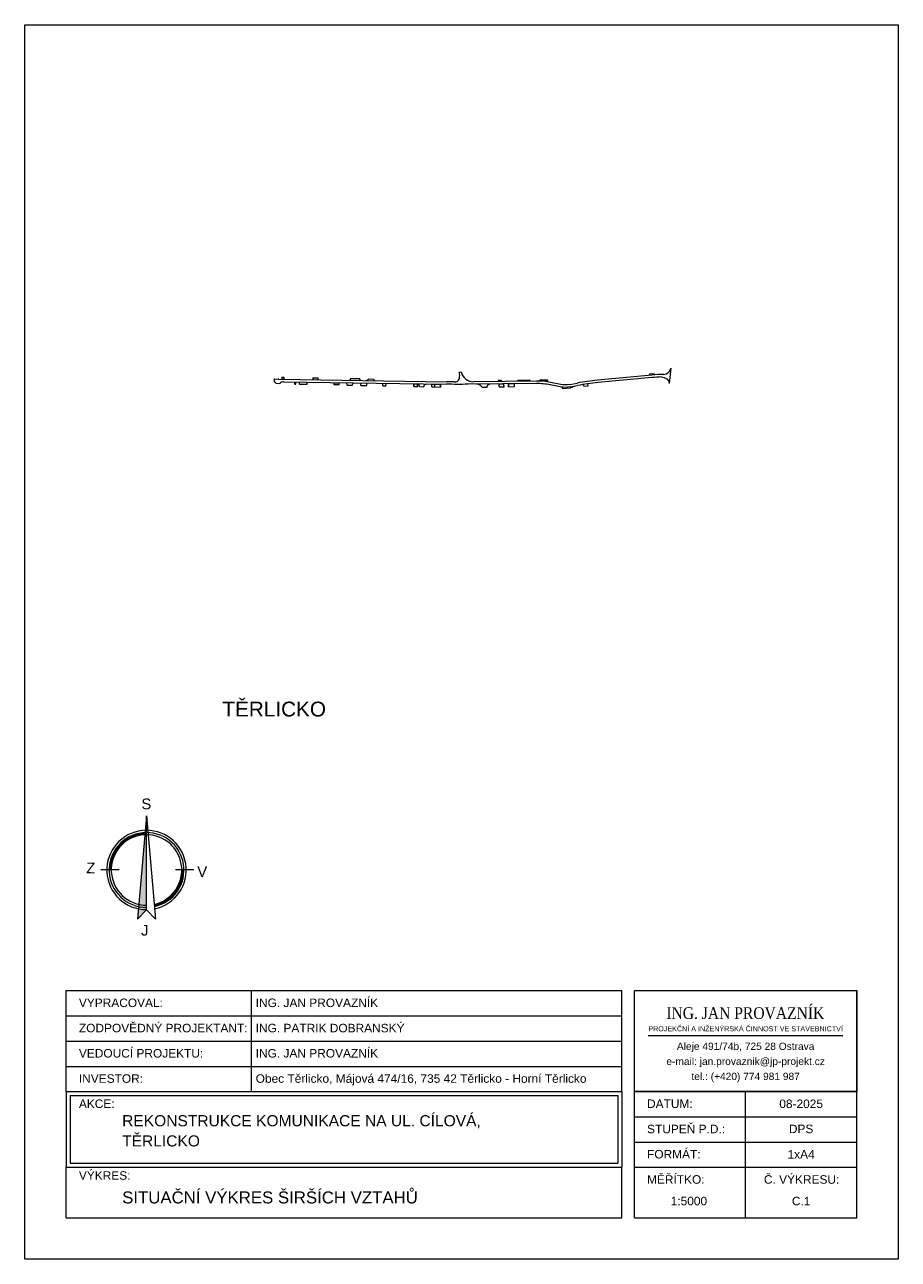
# Model space of a CAD drawing. Header units: metres. Extents: x -457358 to -456308, y -1112266 to -1110781.
import ezdxf
from ezdxf.enums import TextEntityAlignment as Align

# ---------------------------------------------------------------- set-up
doc = ezdxf.new("R2010")
doc.units = ezdxf.units.M
doc.header["$MEASUREMENT"] = 0
for name, color, linetype, lineweight in [('HRANY NAVRH', 1, 'Continuous', 13), ('RAMECEK', 7, 'Continuous', 0), ('RAZITKO', 7, 'Continuous', 13), ('SEVERKA', 7, 'Continuous', 13), ('výkres', 7, 'Continuous', 0)]:
    doc.layers.add(name, color=color, linetype=linetype, lineweight=lineweight)
doc.styles.add('ARIAL', font='arial.ttf')
doc.styles.add('Style-Arial', font='arial.ttf')
doc.styles.add('Style-Calibri', font='calibri.ttf')
doc.styles.add('Style-Garamond', font='GARABD.TTF')

msp = doc.modelspace()

# ---------------------------------------------------------------- linework, layer by layer
at = {"layer": 'HRANY NAVRH', "ltscale": 0.25}
for p, q in [((-456580.9, -1111194), (-456582.8, -1111212.6)), ((-456580.9, -1111194), (-456581, -1111194.5)), ((-457057.4, -1111210.9), (-457057.4, -1111207)), ((-457057.4, -1111207), (-457052.7, -1111207.4)), ((-457052, -1111207.5), (-456850.6, -1111210.5)), ((-457048.5, -1111205.1), (-457048.6, -1111207.5)), ((-457048.6, -1111207.4), (-457046.1, -1111207.4)), ((-457048.5, -1111205.1), (-457046, -1111205.1)), ((-457048.4, -1111205.1), (-457048.5, -1111207.4)), ((-457046.6, -1111210.5), (-456850.6, -1111213.5)), ((-457046.1, -1111205.1), (-457046.2, -1111207.4)), ((-457046, -1111205.1), (-457046.1, -1111207.6)), ((-457011.1, -1111205.8), (-457011.1, -1111208.1)), ((-457011.1, -1111205.8), (-457005.3, -1111205.9)), ((-457011.1, -1111207.9), (-457005.3, -1111208)), ((-457011, -1111205.8), (-457011, -1111207.9)), ((-457005.4, -1111205.9), (-457005.4, -1111208)), ((-457005.3, -1111205.9), (-457005.3, -1111208.2)), ((-456966.5, -1111206.8), (-456966.6, -1111208.7)), ((-456966.6, -1111208.6), (-456954.9, -1111208.8)), ((-456964.5, -1111206.8), (-456966.5, -1111206.8)), ((-456966.5, -1111206.8), (-456966.5, -1111208.6)), ((-456958.9, -1111206.9), (-456964.5, -1111206.8)), ((-456954.9, -1111206.9), (-456958.9, -1111206.9)), ((-456955, -1111206.9), (-456955, -1111208.8)), ((-456954.9, -1111206.9), (-456954.9, -1111208.9)), ((-456944.4, -1111207.1), (-456944.5, -1111207.3)), ((-456944.4, -1111207.1), (-456938.4, -1111207.2)), ((-456938.4, -1111207.2), (-456938.2, -1111207.6)), ((-456832.8, -1111198.8), (-456835.7, -1111199.4)), ((-456835.7, -1111199.4), (-456835.5, -1111200.3)), ((-456835.5, -1111200.3), (-456834.9, -1111203.3)), ((-456742.5, -1111209.6), (-456818.1, -1111210.4)), ((-456788.3, -1111208.6), (-456784.7, -1111208.5)), ((-456788.3, -1111208.6), (-456788.3, -1111210.1)), ((-456784.7, -1111208.5), (-456784.7, -1111210.1)), ((-456764.7, -1111208.9), (-456765.5, -1111209.7)), ((-456749.9, -1111209.5), (-456765.5, -1111209.7)), ((-456765.5, -1111209.7), (-456765.5, -1111209.9)), ((-456764.6, -1111208.9), (-456765.4, -1111209.7)), ((-456750.7, -1111208.7), (-456764.7, -1111208.9)), ((-456750.9, -1111208.7), (-456750, -1111209.5)), ((-456750.7, -1111208.7), (-456749.9, -1111209.5)), ((-456749.9, -1111209.5), (-456749.9, -1111209.7)), ((-456736.8, -1111208.3), (-456739, -1111209.5)), ((-456739, -1111209.5), (-456739, -1111209.6)), ((-456736.6, -1111208.3), (-456738.9, -1111209.5)), ((-456736.8, -1111208.3), (-456729.3, -1111208.2)), ((-456729.6, -1111210.3), (-456729.4, -1111208.2)), ((-456729.3, -1111208.2), (-456729.5, -1111210.4)), ((-456729.5, -1111210.4), (-456729.5, -1111210.5)), ((-456603.6, -1111202.5), (-456668.9, -1111208.5)), ((-456603.4, -1111205.5), (-456668.7, -1111211.5)), ((-456606.6, -1111201), (-456601.5, -1111200.5)), ((-456606.6, -1111201), (-456606.5, -1111202.8)), ((-456601.5, -1111200.5), (-456601.3, -1111202.3)), ((-457057.4, -1111210.9), (-457057.1, -1111210.9)), ((-457055.8, -1111212.7), (-457055.7, -1111212.5)), ((-457050.9, -1111212.8), (-457055.8, -1111212.7)), ((-457050.9, -1111212.8), (-457050.7, -1111212.6)), ((-457032.7, -1111213.2), (-457032.7, -1111210.7)), ((-457032.7, -1111213.2), (-457031.7, -1111213.2)), ((-457031.7, -1111213.2), (-457031.7, -1111210.8)), ((-457027.2, -1111213.3), (-457027.2, -1111210.8)), ((-457027.2, -1111213.3), (-457018, -1111213.5)), ((-457018, -1111213.5), (-457017.9, -1111211)), ((-456985.5, -1111214.2), (-456985.4, -1111211.5)), ((-456979.6, -1111214.3), (-456985.5, -1111214.2)), ((-456985.4, -1111214.2), (-456985.3, -1111211.6)), ((-456985.4, -1111211.6), (-456979.6, -1111211.7)), ((-456979.7, -1111214.3), (-456979.6, -1111211.7)), ((-456979.6, -1111214.3), (-456979.6, -1111211.5)), ((-456969.8, -1111214.5), (-456969.8, -1111213.7)), ((-456969.8, -1111214.5), (-456964.6, -1111214.6)), ((-456964.6, -1111214.6), (-456963.4, -1111214.6)), ((-456963.4, -1111214.6), (-456963.4, -1111213.8)), ((-456953.4, -1111214.9), (-456953.3, -1111211.9)), ((-456953.4, -1111214.9), (-456946.2, -1111215)), ((-456946.2, -1111215), (-456946.2, -1111212)), ((-456927.1, -1111215.4), (-456927, -1111212.3)), ((-456927.1, -1111215.4), (-456923.3, -1111215.5)), ((-456923.3, -1111215.5), (-456923.2, -1111212.4)), ((-456889.7, -1111216.1), (-456889.7, -1111212.9)), ((-456889.7, -1111213), (-456885.2, -1111213.1)), ((-456889.7, -1111216.1), (-456885.2, -1111216.2)), ((-456889.6, -1111216.1), (-456889.6, -1111213)), ((-456885.3, -1111216.2), (-456885.3, -1111213.1)), ((-456885.2, -1111216.2), (-456885.2, -1111212.9)), ((-456883, -1111216.3), (-456883.1, -1111214.8)), ((-456883, -1111216.3), (-456877.8, -1111216.4)), ((-456877.8, -1111216.4), (-456877.7, -1111216.1)), ((-456868.2, -1111216.6), (-456868.1, -1111213.2)), ((-456868.2, -1111216.6), (-456864.5, -1111216.7)), ((-456868.1, -1111213.4), (-456857.5, -1111213.5)), ((-456864.5, -1111216.7), (-456864.4, -1111213.4)), ((-456864.5, -1111216.7), (-456857.5, -1111216.8)), ((-456864.4, -1111216.7), (-456864.3, -1111213.4)), ((-456857.6, -1111216.8), (-456857.6, -1111213.5)), ((-456857.5, -1111216.8), (-456857.5, -1111213.4)), ((-456742.5, -1111212.6), (-456824.7, -1111213.5)), ((-456807.7, -1111216.9), (-456807.9, -1111216.5)), ((-456807.7, -1111216.9), (-456805.7, -1111216.8)), ((-456805.7, -1111216.8), (-456801.6, -1111216.8)), ((-456801.6, -1111216.8), (-456801.6, -1111216.2)), ((-456787.3, -1111216.6), (-456787.3, -1111213.1)), ((-456781.5, -1111213.2), (-456787.3, -1111213.3)), ((-456787.3, -1111216.6), (-456781.4, -1111216.5)), ((-456787.2, -1111216.6), (-456787.2, -1111213.2)), ((-456781.5, -1111216.5), (-456781.6, -1111213.2)), ((-456781.4, -1111216.5), (-456781.5, -1111213)), ((-456768.9, -1111213), (-456775.9, -1111213.1)), ((-456775.9, -1111216.4), (-456775.9, -1111213)), ((-456775.9, -1111216.4), (-456768.9, -1111216.3)), ((-456775.8, -1111216.4), (-456775.8, -1111213.1)), ((-456769, -1111216.3), (-456769, -1111213)), ((-456768.9, -1111216.3), (-456768.9, -1111212.9)), ((-456713.9, -1111216.6), (-456726, -1111214.2)), ((-456713.3, -1111213.7), (-456725.4, -1111211.2)), ((-456710.3, -1111219.1), (-456711.5, -1111217)), ((-456701.8, -1111218.3), (-456710.3, -1111219.1)), ((-456702.2, -1111213.7), (-456693.6, -1111212.1)), ((-456696.5, -1111215.7), (-456701.8, -1111218.3)), ((-456701.7, -1111216.7), (-456693.1, -1111215)), ((-456685.3, -1111215.8), (-456685.7, -1111213.7)), ((-456685.3, -1111215.8), (-456680.3, -1111215.5)), ((-456680.3, -1111215.5), (-456680.7, -1111212.9))]:
    msp.add_line(p, q, dxfattribs=at)
for centre, radius, start, end in [((-456589.8, -1111192.6), 9, 272.0476, 347.9457), ((-457046.7, -1111215.5), 5, 89.147, 143.3942), ((-456935.5, -1111206.2), 3, 208.6081, 269.147), ((-456840.8, -1111204.6), 6, 269.7079, 11.6379), ((-456818.2, -1111195.4), 15, 192.895, 270.6293), ((-456741.6, -1111291.1), 81.5, 78.5121, 90.6293), ((-456741.6, -1111291.1), 81.7, 81.4433, 88.1721), ((-456645.8, -1111459), 251.5, 95.2898, 100.9743), ((-456580.5, -1111452.9), 251.5, 92.0476, 95.2898), ((-456580.5, -1111452.9), 248.5, 92.6972, 95.2898), ((-457057.2, -1111212.4), 1.5, 358.7933, 82.9887), ((-456971.8, -1111213.7), 2, 359.147, 89.147), ((-456885.1, -1111214.9), 2, 3.786, 89.147), ((-456814.3, -1111221.4), 8, 37.3538, 90.6293), ((-456741.6, -1111291.1), 78.5, 78.5121, 90.6293), ((-456645.8, -1111459), 248.5, 95.2898, 100.9743)]:
    msp.add_arc(centre, radius, start, end, dxfattribs=at)
at = {"layer": 'HRANY NAVRH', "ltscale": 0.25, "extrusion": (0, 0, -1)}
for centre, radius, start, end in [((457051.8, -1111197.5), 10, 270.853, 275.261), ((456947.2, -1111206), 3, 204.2302, 270.853), ((456835.7, -1110212.1), 998.5, 270.2921, 270.853), ((456591.7, -1111213.7), 9, 87.3028, 172.9102), ((456961.4, -1111213.8), 2, 0.853, 90.853), ((456873.9, -1111217.1), 4, 14.6498, 90.853), ((456835.7, -1110212.1), 1001.5, 269.3707, 270.853), ((456798.6, -1111216.2), 3, 0.5361, 89.3707), ((456707.7, -1111185.8), 31.5, 259.0257, 281.4879), ((456707.7, -1111185.8), 28.5, 259.0257, 281.4879)]:
    msp.add_arc(centre, radius, start, end, dxfattribs=at)
at = {"layer": 'RAMECEK', "ltscale": 0.25}
msp.add_line((-457357.5, -1112266), (-457357.5, -1112216), dxfattribs=at)
at = {"layer": 'RAMECEK', "ltscale": 0.25, "flags": 128}
msp.add_lwpolyline([(-457357.5, -1110781), (-456307.5, -1110781), (-456307.5, -1112266), (-457357.5, -1112266)], close=True, dxfattribs=at)
at = {"layer": 'RAZITKO', "color": 7, "lineweight": 13, "ltscale": 0.0002}
for p, q in [((-457307.5, -1111942.8), (-456639.8, -1111942.8)), ((-457307.5, -1112064.2), (-457307.5, -1111942.8)), ((-457085.2, -1111942.8), (-457085.2, -1112064.2)), ((-456639.8, -1112064.2), (-456639.8, -1111942.8)), ((-456624.6, -1111942.8), (-456357.5, -1111942.8)), ((-456357.5, -1112216), (-456357.5, -1111942.8)), ((-457307.5, -1111973.2), (-456639.8, -1111973.2)), ((-457307.5, -1112003.5), (-456639.8, -1112003.5)), ((-457307.5, -1112033.9), (-456639.8, -1112033.9)), ((-456624.6, -1112216), (-456624.6, -1112034.5)), ((-457307.5, -1112064.2), (-456639.8, -1112064.2)), ((-457307.5, -1112064.2), (-457307.5, -1112155.3)), ((-457302.7, -1112069), (-456644.6, -1112069)), ((-457302.7, -1112069), (-457302.7, -1112150.5)), ((-456644.6, -1112069), (-456644.6, -1112150.5)), ((-456639.8, -1112064.2), (-456639.8, -1112155.3)), ((-456624.6, -1112064.2), (-456357.5, -1112064.2)), ((-456491.1, -1112216), (-456491.1, -1112064.2)), ((-456624.6, -1112094.6), (-456357.5, -1112094.6)), ((-456624.6, -1112124.9), (-456357.5, -1112124.9)), ((-457307.5, -1112216), (-457307.5, -1112155.3)), ((-457307.5, -1112155.3), (-456639.8, -1112155.3)), ((-457302.7, -1112150.5), (-456644.6, -1112150.5)), ((-456639.8, -1112216), (-456639.8, -1112155.3)), ((-456624.6, -1112155.3), (-456357.5, -1112155.3)), ((-457307.5, -1112216), (-456639.8, -1112216)), ((-456624.6, -1112216), (-456357.5, -1112216)), ((-456624.6, -1112216), (-456357.5, -1112216))]:
    msp.add_line(p, q, dxfattribs=at)
at = {"layer": 'RAZITKO', "color": 5, "ltscale": 0.25}
msp.add_line((-456608, -1111996.7), (-456374.1, -1111996.7), dxfattribs=at)
at = {"layer": 'RAZITKO', "color": 7, "lineweight": 13, "ltscale": 0.25, "flags": 128}
msp.add_lwpolyline([(-456624.6, -1111942.8), (-456357.5, -1111942.8), (-456357.5, -1112064.2), (-456624.6, -1112064.2)], close=True, dxfattribs=at)
at = {"layer": 'SEVERKA', "ltscale": 1.4}
for p, q in [((-457211.1, -1111732.6), (-457221.9, -1111857)), ((-457211.1, -1111845.5), (-457211.1, -1111732.6)), ((-457211.1, -1111732.6), (-457200.3, -1111857)), ((-457211.1, -1111845.5), (-457211.1, -1111732.6)), ((-457243.8, -1111797.7), (-457266.1, -1111797.7)), ((-457154.1, -1111797.7), (-457176.4, -1111797.7)), ((-457221.9, -1111857), (-457211.1, -1111845.5)), ((-457200.3, -1111857), (-457211.1, -1111845.5))]:
    msp.add_line(p, q, dxfattribs=at)
at = {"layer": 'SEVERKA', "ltscale": 1.4, "flags": 128}
msp.add_lwpolyline([(-457221.9, -1111857), (-457211.1, -1111845.5), (-457211.1, -1111732.6)], close=True, dxfattribs=at)
at = {"layer": 'SEVERKA', "ltscale": 1.4}
for radius, start, end in [(47.7, 281.7515, 270), (45, 282.1526, 270), (43.7, 90, 180), (42.4, 282.6042, 270), (43.7, 282.3746, 360)]:
    msp.add_arc((-457211.1, -1111797.7), radius, start, end, dxfattribs=at)
at = {"layer": 'SEVERKA', "ltscale": 1.4, "extrusion": (0, 0, -1)}
msp.add_solid([(457221.9, -1111857), (457211.1, -1111845.5), (457211.1, -1111732.6)], dxfattribs=at)

# ---------------------------------------------------------------- texts
at = {"layer": 'RAZITKO', "color": 7, "lineweight": 13}
for s, height, style, p in [('VYPRACOVAL:', 10.244, 'Style-Arial', (-457292.4, -1111962.6)), ('ING. JAN PROVAZNÍK', 10.244, 'Style-Arial', (-457079.9, -1111962.6)), ('ZODPOVĚDNÝ PROJEKTANT:', 10.244, 'ARIAL', (-457292.4, -1111993)), ('ING. PATRIK DOBRANSKÝ', 10.244, 'ARIAL', (-457079.9, -1111993)), ('VEDOUCÍ PROJEKTU:', 10.244, 'Style-Arial', (-457292.4, -1112023.3)), ('ING. JAN PROVAZNÍK', 10.244, 'ARIAL', (-457079.9, -1112023.3)), ('INVESTOR:', 10.24, 'Style-Arial', (-457292.4, -1112053.7)), ('AKCE:', 10.24, 'Style-Arial', (-457292.4, -1112084)), ('DATUM:', 10.24, 'Style-Arial', (-456609.5, -1112084)), ('STUPEŇ P.D.:', 10.244, 'Style-Arial', (-456609.5, -1112114.4)), ('FORMÁT:', 10.24, 'Style-Arial', (-456609.5, -1112144.7)), ('VÝKRES:', 10.24, 'Style-Arial', (-457292.4, -1112170.3)), ('MĚŘÍTKO:', 10.24, 'Style-Arial', (-456609.5, -1112175.1))]:
    msp.add_text(s, height=height, dxfattribs=dict(at, style=style)).set_placement(p)
at = {"layer": 'RAZITKO', "color": 7, "linetype": 'Continuous', "lineweight": 13, "ltscale": 20, "style": 'Style-Garamond'}
msp.add_text('ING. JAN PROVAZNÍK', height=14.095, dxfattribs=at).set_placement((-456491.4, -1111962.8), align=Align.TOP_CENTER)
at = {"layer": 'RAZITKO', "lineweight": 13, "style": 'ARIAL'}
msp.add_text('Obec Těrlicko, Májová 474/16, 735 42 Těrlicko - Horní Těrlicko', height=10.244, dxfattribs=at).set_placement((-457079.9, -1112053.7))
at = {"layer": 'RAZITKO', "color": 7, "lineweight": 13, "style": 'Style-Arial'}
msp.add_text('Č. VÝKRESU:', height=10.244, dxfattribs=at).set_placement((-456423.7, -1112175.1), align=Align.CENTER)
at = {"layer": 'RAZITKO', "color": 7, "linetype": 'Continuous', "lineweight": 13, "ltscale": 20, "attachment_point": 2, "line_spacing_factor": 1.008048, "style": 'Style-Calibri'}
for s, insert, char_height in [('\\fArial|b0|i0|c238238|p39;PROJEKČNÍ A INŽENÝRSKÁ ČINNOST VE STAVEBNICTVÍ', (-456491, -1111985.6), 6.149), ('\\fArial|b0|i0|c238238|p39;Aleje 491/74b, 725 28 Ostrava', (-456491, -1112005.4), 8.758), ('\\fArial|b0|i0|c238238|p39;e-mail: jan.provaznik@jp-projekt.cz', (-456491, -1112023.5), 8.758), ('\\fArial|b0|i0|c238238|p39;tel.: (+420) 774 981 987', (-456491, -1112041.6), 8.758)]:
    msp.add_mtext(s, dxfattribs=dict(at, insert=insert, char_height=char_height))
at = {"layer": 'RAZITKO', "color": 0, "lineweight": 13, "insert": (-456424.3, -1112084.2), "char_height": 10.24, "width": 133.546, "attachment_point": 8, "rotation": 0, "style": 'ARIAL'}
msp.add_mtext('08-2025', dxfattribs=at)
at = {"layer": 'RAZITKO', "lineweight": 13, "insert": (-456424.3, -1112114.4), "char_height": 10.24, "width": 133.546, "attachment_point": 8, "rotation": 0, "line_spacing_factor": 0.72, "style": 'ARIAL'}
msp.add_mtext('DPS', dxfattribs=at)
at = {"layer": 'RAZITKO', "lineweight": 13, "char_height": 10.24, "width": 133.546, "attachment_point": 8, "style": 'ARIAL'}
for s, insert in [('1xA4', (-456424.3, -1112144.9)), ('C.1', (-456424.3, -1112201.2))]:
    msp.add_mtext(s, dxfattribs=dict(at, insert=insert))
at = {"layer": 'RAZITKO', "color": 7, "lineweight": 13, "insert": (-456559.2, -1112201.2), "char_height": 10.24, "width": 133.546, "attachment_point": 8, "style": 'ARIAL'}
msp.add_mtext('1:5000', dxfattribs=at)
at = {"layer": 'SEVERKA', "ltscale": 4, "style": 'ARIAL', "width": 1}
for s, rotation, oblique, p in [('S', 0.1918, 360, (-457217.3, -1111724.7)), ('Z', 359.2553, 0, (-457283.8, -1111801.7)), ('V', 359.2553, 0, (-457150.3, -1111806.1)), ('J', 359.8068, 360, (-457217.8, -1111876.6))]:
    msp.add_text(s, height=12.9, rotation=rotation, dxfattribs=dict(at, oblique=oblique)).set_placement(p)
at = {"layer": 'výkres', "lineweight": 13, "ltscale": 0.25, "style": 'ARIAL'}
msp.add_text('TĚRLICKO', height=17.84, rotation=360, dxfattribs=at).set_placement((-457120, -1111613.1))
at = {"layer": 'výkres', "lineweight": 13, "style": 'ARIAL'}
for s, height, p in [('REKONSTRUKCE KOMUNIKACE NA UL. CÍLOVÁ,', 13.383, (-457240.4, -1112106)), ('TĚRLICKO', 13.38, (-457240.4, -1112130.3))]:
    msp.add_text(s, height=height, dxfattribs=at).set_placement(p)
at = {"layer": 'výkres', "lineweight": 13, "ltscale": 20, "style": 'ARIAL'}
msp.add_text('SITUAČNÍ VÝKRES ŠIRŠÍCH VZTAHŮ', height=14.444, rotation=360, dxfattribs=at).set_placement((-457240.4, -1112198.8))

doc.saveas('drawing.dxf')
